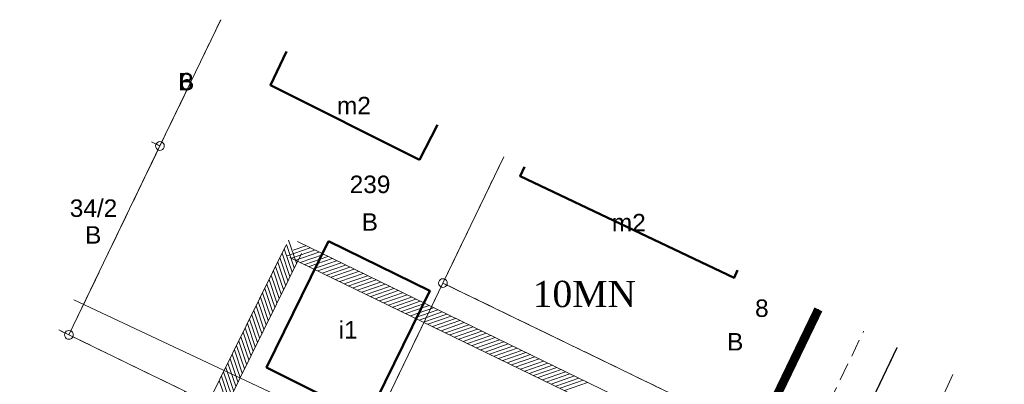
# Model space of a CAD drawing. Extents: x 6423319 to 6423678, y 5669680 to 5669855.
# Tile 28 of 29: x 6423361 to 6423418, y 5669785 to 5669806. Entities that reach past the tile are written whole.
import ezdxf
from ezdxf.enums import TextEntityAlignment as Align

# ---------------------------------------------------------------- set-up
doc = ezdxf.new("R2010")
doc.units = 0
for name, pattern in [('$0$OTWORY$0$HIDDEN', [0.375, 0.25, -0.125]), ('PRZER1-1', [2, 1, -1]), ('PRZER2-1', [3, 2, -1]), ('PRZER3-1', [4, 3, -1])]:
    doc.linetypes.add(name, pattern=pattern)
doc.layers.get('0').update_dxf_attribs({"linetype": 'CONTINUOUS', "lineweight": 13})
for name, color, linetype, lineweight, true_color in [('_MPZP nazwy terenów', 7, 'CONTINUOUS', 0, 0x0482ff), ('GESKKL', 7, 'PRZER3-1', 18, 0x24bc24), ('GESUZY', 7, 'PRZER1-1', 18, 0x008000), ('GESUZY_O', 7, 'PRZER1-1', 18, 0x008000), ('GULKPR', 7, 'CONTINUOUS', 18, 0x803300)]:
    doc.layers.add(name, color=color, linetype=linetype, lineweight=lineweight, true_color=true_color)
for name, color, linetype, lineweight in [('_MPZP_linie rozgraniczające', 150, '$0$OTWORY$0$HIDDEN', 40), ('GEPPGD', 7, 'CONTINUOUS', 18), ('GESBZO', 7, 'CONTINUOUS', 50), ('GESBZO_O', 7, 'CONTINUOUS', 50), ('GESDZI_O', 7, 'CONTINUOUS', 18), ('GSLKOG', 7, 'CONTINUOUS', 35), ('GSLKRW', 7, 'CONTINUOUS', 25), ('GSSKOA', 7, 'PRZER3-1', 18), ('GSSKOD', 7, 'PRZER2-1', 18), ('mapa 1', 150, '$0$OTWORY$0$HIDDEN', 40), ('zakres', 6, 'CONTINUOUS', 50)]:
    doc.layers.add(name, color=color, linetype=linetype, lineweight=lineweight)
doc.layers.add('GESDZI', color=7, linetype='CONTINUOUS', lineweight=18, plot=False)
doc.styles.add('GEO-INFO', font='arial.ttf')
doc.styles.add('Style-Times New Roman', font='times.ttf')

# ---------------------------------------------------------------- blocks, each defined once
blk = doc.blocks.new('EPPGS')
at = {"color": 0}
blk.add_lwpolyline([(0, 0.5), (0.154508, 0.475528), (0.293893, 0.404508), (0.404508, 0.293893), (0.475528, 0.154508), (0.5, 0), (0.475528, -0.154508), (0.404508, -0.293893), (0.293893, -0.404508), (0.154508, -0.475528), (0, -0.5), (-0.154508, -0.475528), (-0.293893, -0.404508), (-0.404508, -0.293893), (-0.475528, -0.154508), (-0.5, 0), (-0.475528, 0.154508), (-0.404508, 0.293893), (-0.293893, 0.404508), (-0.154508, 0.475528)], close=True, dxfattribs=at)
blk = doc.blocks.new('m1')
at = {"layer": '_MPZP_linie rozgraniczające', "ltscale": 10, "const_width": 0.5}
blk.add_lwpolyline([(48.458, 24.025), (53.662, 34.819), (57.145, 42.032)], dxfattribs=at)
at = {"layer": 'GESBZO', "color": 7, "linetype": 'Continuous', "lineweight": 50}
for points in [[(34.309, 50.574), (25.782, 54.858), (26.701, 56.77)], [(35.337, 52.59), (34.309, 50.574)]]:
    blk.add_lwpolyline(points, dxfattribs=at)
blk.add_lwpolyline([(29.1, 45.94), (34.9, 43.1), (31.33, 35.84), (25.56, 38.71)], close=True, dxfattribs=at)
at = {"layer": 'GESDZI', "color": 7, "linetype": 'Continuous', "lineweight": 18}
for points in [[(22.941, 58.591), (19.459, 51.373), (14.248, 40.575), (20.88, 37.36), (30.435, 32.729)], [(19.459, 51.373), (22.941, 58.591)], [(13.673, 40.853), (14.248, 40.575), (19.459, 51.373), (18.98, 51.605)], [(18.98, 51.605), (19.459, 51.373)], [(30.435, 32.729), (35.656, 43.537), (39.138, 50.749)], [(57.145, 42.032), (53.662, 34.819), (48.451, 24.011), (15.687, -43.9), (5.264, -65.516), (4.825, -66.426)], [(53.662, 34.819), (57.145, 42.032)], [(2.85, 27.335), (13.68, 22.19), (20.88, 37.36), (14.248, 40.575), (13.673, 40.853)]]:
    blk.add_lwpolyline(points, dxfattribs=at)
at = {"layer": 'GESKKL', "color": 82, "linetype": 'PRZER3-1', "lineweight": 18, "ltscale": 0.5, "true_color": 0x24bc24}
blk.add_lwpolyline([(2.85, 27.335), (13.68, 22.19), (20.88, 37.36), (14.248, 40.575), (13.673, 40.853)], dxfattribs=at)
at = {"layer": 'GESUZY', "color": 96, "linetype": 'PRZER1-1', "lineweight": 18, "ltscale": 0.5, "true_color": 0x008000}
for points in [[(35.656, 43.537), (30.435, 32.729), (20.88, 37.36), (14.248, 40.575), (19.459, 51.373), (22.941, 58.591)], [(22.941, 58.591), (19.459, 51.373)], [(18.98, 51.605), (19.459, 51.373), (14.248, 40.575)], [(19.459, 51.373), (18.98, 51.605)], [(39.138, 50.749), (35.656, 43.537)], [(4.825, -66.426), (5.264, -65.516), (15.687, -43.9), (48.451, 24.011), (53.662, 34.819), (57.145, 42.032)], [(57.145, 42.032), (53.662, 34.819)], [(2.85, 27.335), (13.68, 22.19), (20.88, 37.36), (14.248, 40.575), (13.673, 40.853)], [(14.248, 40.575), (13.673, 40.853)]]:
    blk.add_lwpolyline(points, dxfattribs=at)
at = {"layer": 'GSLKOG', "color": 7, "linetype": 'Continuous', "lineweight": 35}
blk.add_lwpolyline([(48.389, 23.842), (57.222, 41.995)], dxfattribs=at)
at = {"layer": 'GSLKRW', "color": 7, "linetype": 'Continuous', "lineweight": 25}
blk.add_lwpolyline([(32.29, -20.82), (51.97, 19.61), (52.19, 20.06), (61.656, 39.848)], dxfattribs=at)
at = {"layer": 'GSSKOA', "color": 7, "linetype": 'PRZER3-1', "lineweight": 18, "ltscale": 0.5}
blk.add_lwpolyline([(61.66, 39.847), (52.193, 20.055), (51.968, 19.608), (32.287, -20.818), (18.816, -48.128), (18.625, -48.557), (10.691, -64.962), (10.159, -65.975), (9.508, -67.314)], dxfattribs=at)
at = {"layer": 'GSSKOD', "color": 7, "linetype": 'PRZER2-1', "lineweight": 18, "ltscale": 0.5}
blk.add_lwpolyline([(61.66, 39.847), (52.193, 20.055), (51.968, 19.608), (32.287, -20.818), (18.816, -48.128), (17.841, -47.706), (9.643, -49.978), (9.211, -50.952), (7.181, -50.058), (-3.747, -44.882), (-2.847, -42.971), (8.294, -48.241), (17.706, -45.625), (30.401, -19.645), (49.938, 20.443), (59.732, 40.78)], dxfattribs=at)
at = {"layer": 'GULKPR', "color": 36, "linetype": 'Continuous', "lineweight": 18, "true_color": 0x803300}
blk.add_lwpolyline([(64.844, 38.305), (58.948, 25.384), (42.799, -7.524)], dxfattribs=at)
at = {"layer": 'zakres', "color": 6, "linetype": 'Continuous', "lineweight": 0}
for p, q in [((26.657, 45.676), (18.619, 29.391)), ((27.144, 44.415), (26.695, 45.741)), ((27.268, 44.666), (26.819, 45.992)), ((27.087, 45.416), (27.805, 45.666)), ((27.554, 45.233), (19.515, 28.949)), ((26.896, 43.913), (26.447, 45.239)), ((27.02, 44.164), (26.571, 45.49)), ((26.735, 45.084), (28.057, 45.544)), ((26.987, 44.962), (28.309, 45.422)), ((27.239, 44.84), (28.561, 45.3)), ((27.491, 44.718), (28.813, 45.178)), ((26.648, 43.411), (26.199, 44.737)), ((26.772, 43.662), (26.323, 44.988)), ((27.743, 44.596), (29.065, 45.056)), ((27.995, 44.474), (29.317, 44.934)), ((28.247, 44.352), (29.569, 44.812)), ((28.499, 44.23), (29.822, 44.69)), ((28.751, 44.108), (30.074, 44.568)), ((26.277, 42.658), (25.827, 43.984)), ((26.401, 42.909), (25.951, 44.235)), ((26.525, 43.16), (26.075, 44.486)), ((29.003, 43.986), (30.326, 44.446)), ((29.255, 43.864), (30.578, 44.324)), ((29.507, 43.742), (30.83, 44.202)), ((29.759, 43.62), (31.082, 44.08)), ((30.011, 43.498), (31.334, 43.958)), ((26.029, 42.156), (25.579, 43.481)), ((26.153, 42.407), (25.703, 43.733)), ((30.263, 43.376), (31.586, 43.836)), ((30.515, 43.254), (31.838, 43.714)), ((30.767, 43.132), (32.09, 43.592)), ((31.019, 43.01), (32.342, 43.47)), ((25.781, 41.653), (25.331, 42.979)), ((25.905, 41.904), (25.455, 43.23)), ((31.271, 42.888), (32.594, 43.348)), ((31.523, 42.766), (32.846, 43.226)), ((31.775, 42.644), (33.098, 43.104)), ((32.027, 42.522), (33.35, 42.982)), ((32.279, 42.4), (33.602, 42.86)), ((25.533, 41.151), (25.084, 42.477)), ((25.657, 41.402), (25.207, 42.728)), ((32.531, 42.278), (33.854, 42.738)), ((32.783, 42.156), (34.106, 42.616)), ((33.035, 42.034), (34.358, 42.494)), ((33.288, 41.912), (34.61, 42.372)), ((25.161, 40.398), (24.712, 41.724)), ((25.285, 40.649), (24.836, 41.975)), ((25.409, 40.9), (24.96, 42.226)), ((33.54, 41.79), (34.862, 42.25)), ((33.792, 41.668), (35.114, 42.128)), ((34.044, 41.546), (35.366, 42.006)), ((34.296, 41.424), (35.618, 41.884)), ((34.548, 41.302), (35.87, 41.762)), ((24.913, 39.896), (24.464, 41.222)), ((25.037, 40.147), (24.588, 41.473)), ((34.8, 41.18), (36.122, 41.64)), ((35.052, 41.058), (36.374, 41.518)), ((35.304, 40.936), (36.626, 41.396)), ((35.556, 40.814), (36.878, 41.274)), ((35.808, 40.692), (37.13, 41.152)), ((24.666, 39.394), (24.216, 40.72)), ((24.789, 39.645), (24.34, 40.971)), ((36.06, 40.57), (37.382, 41.03)), ((36.312, 40.448), (37.634, 40.908)), ((36.564, 40.326), (37.886, 40.786)), ((36.816, 40.204), (38.138, 40.664)), ((24.418, 38.892), (23.968, 40.217)), ((24.542, 39.143), (24.092, 40.468)), ((37.068, 40.082), (38.39, 40.542)), ((37.32, 39.96), (38.642, 40.42)), ((37.572, 39.838), (38.894, 40.298)), ((37.824, 39.716), (39.146, 40.176)), ((38.076, 39.594), (39.398, 40.054)), ((24.046, 38.138), (23.596, 39.464)), ((24.17, 38.389), (23.72, 39.715)), ((24.294, 38.64), (23.844, 39.966)), ((38.328, 39.472), (39.65, 39.932)), ((38.58, 39.35), (39.902, 39.81)), ((38.832, 39.228), (40.154, 39.688)), ((39.084, 39.106), (40.406, 39.566)), ((23.798, 37.636), (23.348, 38.962)), ((23.922, 37.887), (23.472, 39.213)), ((39.336, 38.984), (40.658, 39.444)), ((39.588, 38.862), (40.91, 39.322)), ((39.84, 38.74), (41.162, 39.2)), ((40.092, 38.618), (41.414, 39.078)), ((40.344, 38.496), (41.666, 38.956)), ((23.55, 37.134), (23.101, 38.46)), ((23.674, 37.385), (23.225, 38.711)), ((40.596, 38.374), (41.919, 38.834)), ((40.848, 38.252), (42.171, 38.712)), ((41.1, 38.13), (42.423, 38.59)), ((41.352, 38.008), (42.675, 38.468)), ((41.604, 37.886), (42.927, 38.346)), ((23.302, 36.632), (22.853, 37.958)), ((23.426, 36.883), (22.977, 38.209)), ((41.856, 37.764), (43.179, 38.224)), ((42.108, 37.642), (43.431, 38.102)), ((42.36, 37.52), (43.683, 37.98)), ((42.612, 37.398), (43.935, 37.858))]:
    blk.add_line(p, q, dxfattribs=at)
at = {"layer": 'GEPPGD', "color": 7, "lineweight": 18, "xscale": 0.5, "yscale": 0.5}
for p in [(19.459, 51.373), (35.656, 43.537), (14.248, 40.575)]:
    blk.add_blockref('EPPGS', p, dxfattribs=at)
at = {"layer": '_MPZP nazwy terenów', "insert": (43.751, 42.902), "char_height": 1.5, "attachment_point": 5, "line_spacing_factor": 0.8, "style": 'Style-Times New Roman', "bg_fill": 3, "box_fill_scale": 1.5, "bg_fill_color": 255, "bg_fill_transparency": 0}
blk.add_mtext('10MN', dxfattribs=at)
at = {"layer": 'GESBZO_O', "color": 7, "linetype": 'Continuous', "lineweight": 0, "style": 'GEO-INFO'}
for p in [(30.56, 53.68), (46.293, 46.991)]:
    blk.add_text('m2', height=1, dxfattribs=at).set_placement(p, align=Align.MIDDLE_CENTER)
blk.add_text('i1', height=1, dxfattribs=at).set_placement((30.23, 40.887), align=Align.MIDDLE)
at = {"layer": 'GESDZI_O', "color": 7, "linetype": 'Continuous', "lineweight": 0, "style": 'GEO-INFO'}
for s, p in [('6', (20.96, 55.051)), ('34/2', (15.657, 47.817))]:
    blk.add_text(s, height=1, dxfattribs=at).set_placement(p, align=Align.MIDDLE_CENTER)
for s, p in [('239', (31.484, 49.18)), ('8', (53.908, 42.101))]:
    blk.add_text(s, height=1, dxfattribs=at).set_placement(p, align=Align.MIDDLE)
at = {"layer": 'GESUZY_O', "color": 96, "linetype": 'Continuous', "lineweight": 0, "true_color": 0x008000, "style": 'GEO-INFO'}
for p in [(20.96, 55.051), (15.64, 46.288)]:
    blk.add_text('B', height=1, dxfattribs=at).set_placement(p, align=Align.MIDDLE_CENTER)
for p in [(31.471, 47.026), (52.385, 40.181)]:
    blk.add_text('B', height=1, dxfattribs=at).set_placement(p, align=Align.MIDDLE)
at = {"layer": 'GESBZO', "color": 7, "linetype": 'Continuous', "lineweight": 50}
blk.add_lwpolyline([(52.515, 44.274), (52.316, 43.834), (40.072, 49.654), (40.323, 50.176)], dxfattribs=at)
at = {"layer": 'GESDZI', "color": 7, "linetype": 'Continuous', "lineweight": 18}
blk.add_lwpolyline([(39.138, 50.749), (35.656, 43.537), (53.662, 34.819)], dxfattribs=at)
blk.add_lwpolyline([(35.656, 43.537), (30.435, 32.729), (31.68, 32.13), (48.451, 24.011), (53.662, 34.819)], close=True, dxfattribs=at)
at = {"layer": 'GESUZY', "color": 96, "linetype": 'PRZER1-1', "lineweight": 18, "ltscale": 0.5, "true_color": 0x008000}
blk.add_lwpolyline([(53.662, 34.819), (35.656, 43.537), (39.138, 50.749)], dxfattribs=at)
blk.add_lwpolyline([(48.451, 24.011), (31.68, 32.13), (30.435, 32.729), (35.656, 43.537), (53.662, 34.819)], close=True, dxfattribs=at)
at = {"layer": 'GULKPR', "color": 36, "linetype": 'Continuous', "lineweight": 18, "true_color": 0x803300}
blk.add_lwpolyline([(14.523, 42.576), (52.402, 24.797), (52.975, 24.622), (67.785, 18.039)], dxfattribs=at)
at = {"layer": 'zakres', "color": 6, "linetype": 'Continuous', "lineweight": 0}
for p, q in [((62.015, 29.11), (27.323, 45.905)), ((61.579, 28.21), (26.888, 45.005))]:
    blk.add_line(p, q, dxfattribs=at)

msp = doc.modelspace()

# ---------------------------------------------------------------- block references
at = {"layer": 'mapa 1'}
msp.add_blockref('m1', (6423350, 5669747.5), dxfattribs=at)

doc.saveas('drawing.dxf')
